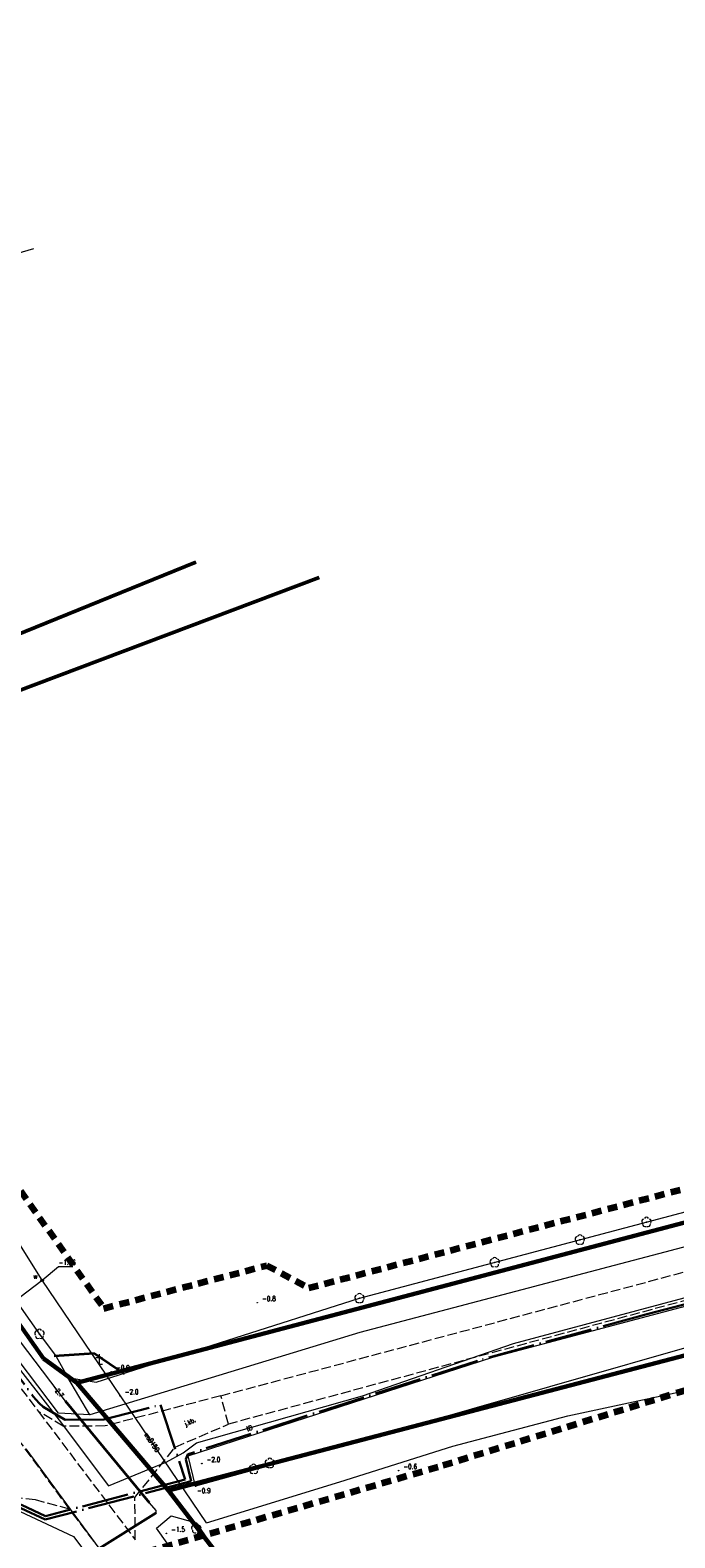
# Model space of a CAD drawing. Header units: metres. Extents: x 7389918 to 7395901, y 5992959 to 5996029.
# Tile 51 of 66: x 7394626 to 7394725, y 5994478 to 5994710. Entities that reach past the tile are written whole.
import ezdxf
from ezdxf.enums import TextEntityAlignment as Align

# ---------------------------------------------------------------- set-up
doc = ezdxf.new("R2010")
doc.units = ezdxf.units.M
doc.header["$MEASUREMENT"] = 0
for name, pattern in [('1', [0]), ('2', [1.5, 1, -0.5]), ('2_OTKJ', [2, 1.5, -0.5]), ('2_OTKR', [0]), ('4', [2.5, 1.5, -1]), ('4_SULO', [0]), ('4_SUTP_A', [0]), ('4_SUWP', [0]), ('ACAD_ISO04W100', [30, 24, -3, 0, -3])]:
    doc.linetypes.add(name, pattern=pattern)
doc.layers.get('0').update_dxf_attribs({"color": 250, "linetype": 'CONTINUOUS', "lineweight": 100})
for name, color, linetype, lineweight in [('# Orlen Projekt - granice nieustalone do ustalenia', 6, 'CONTINUOUS', 100), ('# projektowana LNSN', 10, 'CONTINUOUS', 30), ('Dzialki', 7, '1', 18), ('GRANICE_ZLE_L_0', 2, '1', 50), ('OTD_T_0', 7, 'CONTINUOUS', 18), ('OTK_E_T_0', 7, 'CONTINUOUS', 0), ('OTK_L_0', 7, '2_OTKJ', 18), ('OTK_L_5', 7, 'CONTINUOUS', 18), ('OTO_L_0', 7, 'CONTINUOUS', 35), ('OTR_T_1', 7, 'CONTINUOUS', 18), ('SUL_L_1', 7, '4_SULO', 35), ('SUW_E_T_2', 5, 'CONTINUOUS', 0), ('SUW_T_5', 5, 'CONTINUOUS', 18), ('SUWP_E_T_0', 5, 'CONTINUOUS', 0), ('SUWP_L_0', 5, '4_SUWP', 18), ('SUWR_T_0', 5, 'CONTINUOUS', 18)]:
    doc.layers.add(name, color=color, linetype=linetype, lineweight=lineweight)
for name, color, linetype, lineweight, true_color in [('Kontury', 7, '2', 18, 0x008000), ('OTZ_T_0', 7, 'CONTINUOUS', 18, 0x008000), ('SUTP_E_T_0', 7, 'CONTINUOUS', 0, 0xff9100), ('SUTP_L_0', 7, '4_SUTP_A', 18, 0xff9100), ('SUTR_T_0', 7, 'CONTINUOUS', 18, 0xff9100), ('Uzytki', 7, '2', 18, 0x008000), ('ZAKRES_L_0', 7, '4', 100, 0x008080)]:
    doc.layers.add(name, color=color, linetype=linetype, lineweight=lineweight, true_color=true_color)
doc.styles.get("Standard").update_dxf_attribs({"font": 'Simplex.SHX', "width": 0.75})

# ---------------------------------------------------------------- blocks, each defined once
blk = doc.blocks.new('2_OTDF')
at = {"linetype": 'Continuous'}
for p, q in [((-0.5, 1), (0.5, 1)), ((0, 1.5), (0, 0)), ((0, 0), (0.5, 0))]:
    blk.add_line(p, q, dxfattribs=at)
blk = doc.blocks.new('2_OTRN')
at = {"linetype": 'Continuous'}
blk.add_circle((0, 0), 0.045, dxfattribs=at)
blk = doc.blocks.new('2_OTZL')
at = {"linetype": 'Continuous'}
blk.add_circle((0, 0), 0.045, dxfattribs=at)
for centre, start, end in [((-0.36, 0.12), 102.1445, 221.86), ((0, 0.38), 30.1401, 149.8599), ((0.36, 0.12), 318.14, 77.8555), ((-0.22, -0.3), 174.1482, 293.8542), ((0.22, -0.3), 246.1458, 5.8518)]:
    blk.add_arc(centre, 0.375, start, end, dxfattribs=at)
blk = doc.blocks.new('4_SUPS')
at = {"linetype": 'Continuous'}
blk.add_circle((0, 0), 0.0625, dxfattribs=at)
blk = doc.blocks.new('4_SUWW')
at = {"linetype": 'Continuous'}
for radius in [0.2, 0.175, 0.15, 0.125, 0.1, 0.075, 0.05, 0.025, 0.00715]:
    blk.add_circle((0, 0), radius, dxfattribs=at)

msp = doc.modelspace()

# ---------------------------------------------------------------- linework, layer by layer
at = {"layer": '# Orlen Projekt - granice nieustalone do ustalenia', "linetype": '1', "lineweight": 60}
for p, q in [((7394568.49, 5994590.45), (7394628.39, 5994506.04)), ((7394647.56, 5994485.73), (7394998.89, 5994577.71)), ((7394633.5, 5994502.27), (7394775, 5994539.66)), ((7394628.39, 5994506.04), (7394633.5, 5994502.27)), ((7394633.5, 5994502.27), (7394647.56, 5994485.73)), ((7394647.56, 5994485.73), (7394723.13, 5994387.48))]:
    msp.add_line(p, q, dxfattribs=at)
at = {"layer": '# projektowana LNSN', "linetype": 'ACAD_ISO04W100', "ltscale": 0.3}
for points in [[(7394447.64, 5994732.78), (7394506.81, 5994651.21), (7394512.48, 5994655.23), (7394528.51, 5994634.44), (7394528.5, 5994631.68), (7394626.79, 5994500.19), (7394626.79, 5994500.19), (7394626.79, 5994500.19), (7394626.79, 5994500.19), (7394626.79, 5994500.19), (7394626.79, 5994500.19), (7394627.7, 5994499.18), (7394628.33, 5994498.61), (7394631.68, 5994496.6), (7394637.64, 5994496.66), (7394646.35, 5994498.91), (7394650.11, 5994487.44), (7394650.11, 5994487.44), (7394628.67, 5994481.8), (7394624.98, 5994483.53), (7394618.31, 5994483.25), (7394611.45, 5994481.37), (7394609.35, 5994487.76)], [(7394903.51, 5994560.96), (7394721.24, 5994512.88), (7394721.24, 5994512.88), (7394721.24, 5994512.88), (7394721.24, 5994512.88), (7394721.24, 5994512.88), (7394721.24, 5994512.88), (7394721.24, 5994512.88), (7394721.24, 5994512.88), (7394721.24, 5994512.88), (7394721.24, 5994512.88), (7394721.24, 5994512.88), (7394721.24, 5994512.88), (7394721.24, 5994512.88), (7394721.24, 5994512.88), (7394721.24, 5994512.88), (7394721.24, 5994512.88), (7394695.03, 5994505.69), (7394694.86, 5994505.63), (7394651.11, 5994491.5), (7394650.53, 5994491.31), (7394650.21, 5994490.56), (7394650.21, 5994490.56), (7394651.02, 5994487.16), (7394628.62, 5994481.27), (7394624.88, 5994483.02)]]:
    msp.add_lwpolyline(points, dxfattribs=at)
at = {"layer": 'Dzialki'}
for p, q in [((7394651.76, 5994628.37), (7394575.31, 5994597.37)), ((7394577.82, 5994590.97), (7394670.68, 5994625.97)), ((7394628.39, 5994506.04), (7394568.49, 5994590.45)), ((7394998.89, 5994577.71), (7394647.56, 5994485.73)), ((7394633.5, 5994502.27), (7394775, 5994539.66)), ((7394633.5, 5994502.27), (7394628.39, 5994506.04)), ((7394647.56, 5994485.73), (7394633.5, 5994502.27)), ((7394723.13, 5994387.48), (7394647.56, 5994485.73))]:
    msp.add_line(p, q, dxfattribs=at)
at = {"layer": 'GRANICE_ZLE_L_0'}
for p, q in [((7394575.31, 5994597.37), (7394651.76, 5994628.37)), ((7394670.68, 5994625.97), (7394577.82, 5994590.97))]:
    msp.add_line(p, q, dxfattribs=at)
at = {"layer": 'Kontury'}
for p, q in [((7394577.82, 5994590.97), (7394670.68, 5994625.97)), ((7394628.39, 5994506.04), (7394568.49, 5994590.45)), ((7394647.56, 5994485.73), (7394998.89, 5994577.71)), ((7394772.87, 5994539.1), (7394633.5, 5994502.27)), ((7394633.5, 5994502.27), (7394628.39, 5994506.04)), ((7394723.13, 5994387.48), (7394647.56, 5994485.73))]:
    msp.add_line(p, q, dxfattribs=at)
at = {"layer": 'OTK_L_0', "linetype": '2_OTKJ'}
for p, q in [((7394556.39, 5994592.46), (7394627.58, 5994497.89)), ((7394655.61, 5994500.29), (7394780.62, 5994533.7)), ((7394781.68, 5994529.74), (7394656.77, 5994495.94)), ((7394655.61, 5994500.29), (7394637.85, 5994495.66)), ((7394656.77, 5994495.94), (7394655.61, 5994500.29)), ((7394632.38, 5994482.87), (7394620.17, 5994499.5)), ((7394627.58, 5994497.89), (7394642.47, 5994478.16)), ((7394631.4, 5994495.6), (7394627.58, 5994497.89)), ((7394637.85, 5994495.66), (7394631.4, 5994495.6)), ((7394648.6, 5994492.42), (7394656.77, 5994495.94)), ((7394642.39, 5994484.66), (7394648.6, 5994492.42)), ((7394627.13, 5994484.3), (7394621.35, 5994484.96)), ((7394632.38, 5994482.87), (7394627.13, 5994484.3)), ((7394642.47, 5994478.16), (7394642.39, 5994484.66)), ((7394642.19, 5994469.93), (7394632.38, 5994482.87))]:
    msp.add_line(p, q, dxfattribs=at)
at = {"layer": 'OTK_L_5', "linetype": '2_OTKR'}
for p, q in [((7394985.9, 5994591.57), (7394676.96, 5994510.02)), ((7394630.69, 5994497.63), (7394569.77, 5994577.92)), ((7394676.9, 5994515.27), (7394774.05, 5994541.04)), ((7394611.78, 5994532.33), (7394627.6, 5994509.96)), ((7394697.37, 5994506.21), (7394757.21, 5994522.14)), ((7394758.61, 5994516.7), (7394681.78, 5994494.69)), ((7394636.43, 5994502.39), (7394676.9, 5994515.27)), ((7394627.6, 5994509.96), (7394630.33, 5994506.33)), ((7394676.96, 5994510.02), (7394635.48, 5994497.35)), ((7394630.33, 5994506.33), (7394632.09, 5994503.12)), ((7394650.6, 5994491.07), (7394697.37, 5994506.21)), ((7394635.48, 5994497.35), (7394632.09, 5994503.12)), ((7394632.09, 5994503.12), (7394636.43, 5994502.39)), ((7394635.48, 5994497.35), (7394630.69, 5994497.63)), ((7394681.78, 5994494.69), (7394651.73, 5994486.41)), ((7394651.73, 5994486.41), (7394650.6, 5994491.07)), ((7394624.78, 5994482.52), (7394632.98, 5994478.68)), ((7394645.74, 5994479.98), (7394647.96, 5994481.85)), ((7394647.96, 5994481.85), (7394651.83, 5994480.76)), ((7394655.03, 5994466.86), (7394645.74, 5994479.98)), ((7394651.83, 5994480.76), (7394663.95, 5994463.42)), ((7394632.98, 5994478.68), (7394652.97, 5994452.18))]:
    msp.add_line(p, q, dxfattribs=at)
at = {"layer": 'OTO_L_0'}
for p, q in [((7394629.98, 5994506.45), (7394636.15, 5994506.84)), ((7394636.15, 5994506.84), (7394640.82, 5994503.65))]:
    msp.add_line(p, q, dxfattribs=at)
at = {"layer": 'SUL_L_1', "linetype": '4_SULO'}
for p, q in [((7394644.65, 5994483.86), (7394631.77, 5994499.44)), ((7394636.11, 5994476.3), (7394645.65, 5994482.3))]:
    msp.add_line(p, q, dxfattribs=at)
at = {"layer": 'SUTP_L_0', "linetype": '4_SUTP_A'}
for p, q in [((7394700.56, 5994508.31), (7394777.67, 5994529.01)), ((7394631.77, 5994499.44), (7394619.45, 5994515.61)), ((7394622.69, 5994506.94), (7394630.76, 5994496.54)), ((7394677.37, 5994500.26), (7394700.56, 5994508.31)), ((7394651.86, 5994493.04), (7394677.37, 5994500.26)), ((7394644.65, 5994483.86), (7394631.77, 5994499.44)), ((7394630.76, 5994496.54), (7394638.36, 5994486.48)), ((7394649.81, 5994491.52), (7394651.86, 5994493.04)), ((7394625.65, 5994492.13), (7394641.72, 5994470.3)), ((7394647.2, 5994490.08), (7394649.81, 5994491.52)), ((7394638.36, 5994486.48), (7394645.68, 5994489.46)), ((7394645.68, 5994489.46), (7394647.2, 5994490.08)), ((7394645.65, 5994482.65), (7394644.65, 5994483.86)), ((7394636.11, 5994476.3), (7394645.65, 5994482.3)), ((7394645.65, 5994482.3), (7394645.65, 5994482.65))]:
    msp.add_line(p, q, dxfattribs=at)
at = {"layer": 'SUWP_L_0', "linetype": '4_SUWP'}
for p, q in [((7394594.39, 5994666.99), (7394626.88, 5994676.54)), ((7394628.17, 5994518.03), (7394610.18, 5994546.74)), ((7394600.41, 5994497.09), (7394628.17, 5994518.03)), ((7394653.42, 5994480.77), (7394628.17, 5994518.03)), ((7394708.92, 5994497.22), (7394727.53, 5994501.19)), ((7394691.23, 5994492.56), (7394708.92, 5994497.22)), ((7394673.86, 5994487.05), (7394691.23, 5994492.56)), ((7394653.42, 5994480.77), (7394673.86, 5994487.05))]:
    msp.add_line(p, q, dxfattribs=at)
at = {"layer": 'SUWR_T_0', "linetype": 'Continuous', "lineweight": 0}
for p, q in [((7394628.17, 5994518.03), (7394630.69, 5994520.15)), ((7394630.69, 5994520.15), (7394632.89, 5994520.15))]:
    msp.add_line(p, q, dxfattribs=at)
at = {"layer": 'Uzytki'}
for p, q in [((7394577.82, 5994590.97), (7394670.68, 5994625.97)), ((7394628.39, 5994506.04), (7394568.49, 5994590.45)), ((7394647.56, 5994485.73), (7394998.89, 5994577.71)), ((7394772.87, 5994539.1), (7394633.5, 5994502.27)), ((7394633.5, 5994502.27), (7394628.39, 5994506.04)), ((7394633.5, 5994502.27), (7394647.56, 5994485.73)), ((7394723.13, 5994387.48), (7394647.56, 5994485.73))]:
    msp.add_line(p, q, dxfattribs=at)
at = {"layer": 'ZAKRES_L_0', "linetype": '4'}
for p, q in [((7394582.88, 5994590.91), (7394637.64, 5994513.71)), ((7394669.12, 5994516.86), (7394729.56, 5994532.85)), ((7394637.64, 5994513.71), (7394662.69, 5994520.33)), ((7394662.69, 5994520.33), (7394669.12, 5994516.86)), ((7394731.73, 5994502.6), (7394688.93, 5994489.33)), ((7394688.93, 5994489.33), (7394627.46, 5994471.38))]:
    msp.add_line(p, q, dxfattribs=at)

# ---------------------------------------------------------------- block references
at = {"layer": 'OTD_T_0'}
msp.add_blockref('2_OTDF', (7394636.92, 5994505.17), dxfattribs=at)
at = {"layer": 'OTR_T_1'}
for p in [(7394661.2, 5994514.6), (7394638.79, 5994503.99), (7394640.12, 5994500.28), (7394652.68, 5994489.88), (7394682.9, 5994488.8), (7394651.73, 5994486.41), (7394647.24, 5994479.15)]:
    msp.add_blockref('2_OTRN', p, dxfattribs=at)
at = {"layer": 'OTZ_T_0'}
for p in [(7394720.98, 5994526.96), (7394710.75, 5994524.25), (7394697.66, 5994520.78), (7394676.9, 5994515.27), (7394627.75, 5994509.77), (7394663.12, 5994489.94), (7394660.65, 5994489.03), (7394651.83, 5994479.89)]:
    msp.add_blockref('2_OTZL', p, dxfattribs=at)
at = {"layer": 'SUTR_T_0'}
msp.add_blockref('4_SUPS', (7394631.77, 5994499.44), dxfattribs=at)
at = {"layer": 'SUW_T_5'}
msp.add_blockref('4_SUWW', (7394628.17, 5994518.03), dxfattribs=at)
at = {"layer": 'SUWR_T_0'}
msp.add_blockref('4_SUPS', (7394628.17, 5994518.03), dxfattribs=at)

# ---------------------------------------------------------------- texts
at = {"layer": 'OTK_E_T_0', "lineweight": 9, "width": 0.7}
msp.add_text('j.kb.', height=0.75, rotation=23.3221, dxfattribs=at).set_placement((7394650.9, 5994496.22), align=Align.MIDDLE)
at = {"layer": 'OTR_T_1', "lineweight": 9, "width": 0.7}
for s, p in [('-0.8', (7394661.95, 5994514.85)), ('-0.9', (7394639.54, 5994504.24)), ('-2.0', (7394640.87, 5994500.53)), ('-2.0', (7394653.43, 5994490.13)), ('-0.6', (7394683.65, 5994489.05)), ('-0.9', (7394651.94, 5994485.35)), ('-1.5', (7394647.99, 5994479.4))]:
    msp.add_text(s, height=0.75, dxfattribs=at).set_placement(p)
at = {"layer": 'SUTP_E_T_0', "lineweight": 9, "width": 0.7}
msp.add_text('tD', height=0.75, rotation=15.1971, dxfattribs=at).set_placement((7394659.97, 5994495.33), align=Align.MIDDLE)
at = {"layer": 'SUTR_T_0', "lineweight": 9, "width": 0.7}
msp.add_text('-2.7', height=0.75, rotation=307.3039, dxfattribs=at).set_placement((7394629.95, 5994501.83), align=Align.MIDDLE_LEFT)
at = {"layer": 'SUW_E_T_2', "lineweight": 9, "width": 0.7}
msp.add_text('w', height=0.75, dxfattribs=at).set_placement((7394627.42, 5994518.28), align=Align.RIGHT)
at = {"layer": 'SUWP_E_T_0', "lineweight": 9, "width": 0.7}
msp.add_text('woD150', height=0.75, rotation=304.1276, dxfattribs=at).set_placement((7394645.02, 5994493.17), align=Align.MIDDLE)
at = {"layer": 'SUWR_T_0', "lineweight": 9, "width": 0.7}
msp.add_text('-1.06', height=0.75, dxfattribs=at).set_placement((7394630.69, 5994520.78), align=Align.MIDDLE_LEFT)

doc.saveas('drawing.dxf')
